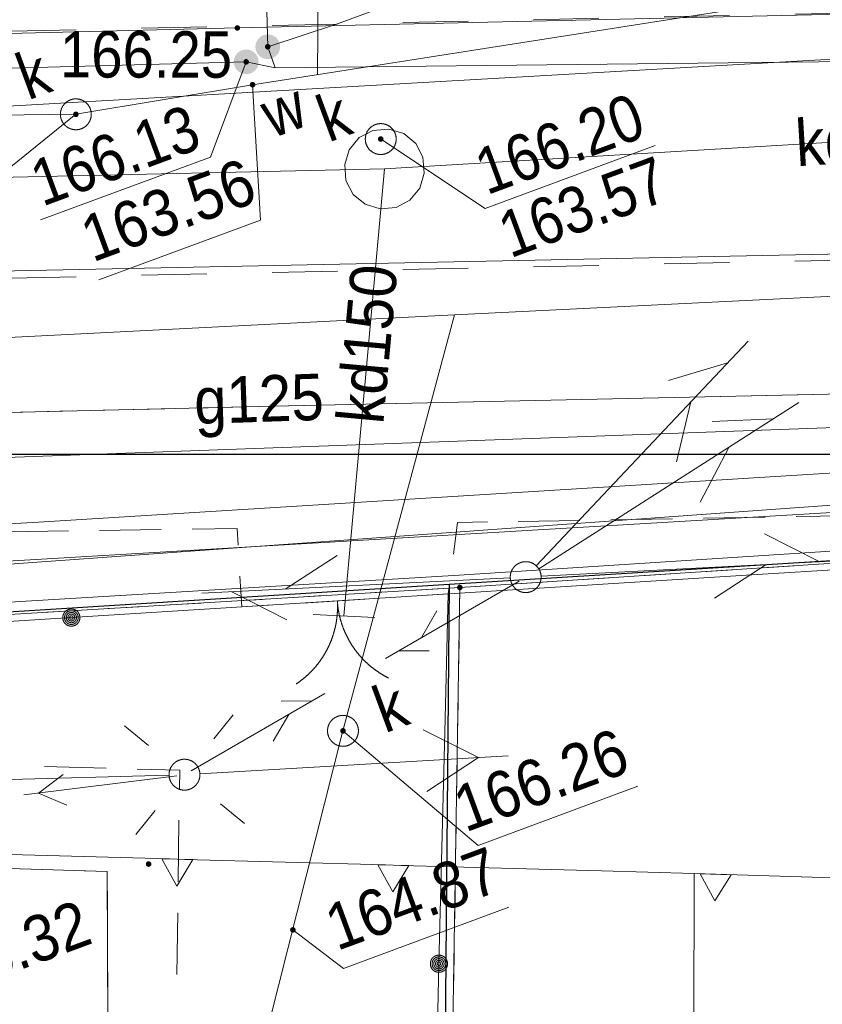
# Model space of a CAD drawing. Header units: millimetres. Extents: x -1155795 to 240441, y -422828 to 463730.
# Tile 25 of 66: x -7085 to 5912, y -33319 to -17376. Entities that reach past the tile are written whole.
import ezdxf
from ezdxf.xclip import XClip

# ---------------------------------------------------------------- set-up
doc = ezdxf.new("R2010")
doc.units = ezdxf.units.MM
doc.header["$MEASUREMENT"] = 0
doc.header["$XCLIPFRAME"] = 0
for name, pattern in [('Dashed', [2116.666667, 1058.333333, -1058.333333]), ('Dashed 1_500', [1000, 500, -500]), ('Wipeout_Contour', [1000, 0, -1000])]:
    doc.linetypes.add(name, pattern=pattern)
for name, color, linetype in [('00 PZT MAPA', 7, 'Continuous'), ('Sycow_7_203-punkt graniczny', 7, 'Continuous'), ('Sycow_7_punkt wysokościowy sztuczny', 7, 'Continuous'), ('Sycow_7_RTPW02 - Punkt wysokościowy sztuczny', 7, 'Continuous'), ('Sycow_7_SUPS01_K - Punkt o określonej wysokości urządzenia', 7, 'Continuous'), ('Sycow_7_SUPS01_W - Punkt o określonej wysokości urządzenia', 7, 'Continuous'), ('Sycow_7_SUUS22_K - Właz okrągły', 7, 'Continuous'), ('Sycow_7_SUUS25_W - Zasuwa lub zawór', 7, 'Continuous')]:
    doc.layers.add(name, color=color, linetype=linetype)
for name, color, linetype, lineweight, true_color in [('0_Nr_pióra__58', 7, 'Continuous', 13, 0xdf0000), ('0_Nr_pióra__99', 7, 'Continuous', 0, 0xaad2ff), ('Sycow_7_PZT_RT - Linia rozgraniczająca_Nr_pióra__252', 7, 'Continuous', 18, 0x929292)]:
    doc.layers.add(name, color=color, linetype=linetype, lineweight=lineweight, true_color=true_color)
for name, color, linetype, lineweight in [('Annotation - Label_Nr_pióra__85', 7, 'Continuous', 13), ('Nowe_0_Nr_pióra__27', 7, 'Continuous', 25), ('Sycow_7_218-kontur użytku gruntowego_Nr_pióra__3', 3, 'Continuous', 18), ('Sycow_7_219-działka ewidencyjna_Nr_pióra__7', 7, 'Continuous', 18), ('Sycow_7_312-budynek ewidencyjny_Nr_pióra__7', 7, 'Continuous', 18), ('Sycow_7_@Wywiad_Nr_pióra__34', 34, 'Continuous', 18), ('Sycow_7_@Wywiad_Nr_pióra__5', 5, 'Continuous', 18), ('Sycow_7_brama (linia) - symbol_Nr_pióra__7', 7, 'Continuous', 18), ('Sycow_7_brama (linia)_Nr_pióra__7', 7, 'Continuous', 18), ('Sycow_7_chodnik (powierzchnia)_Nr_pióra__7', 7, 'Continuous', 18), ('Sycow_7_krawężnik (linia)_Nr_pióra__7', 7, 'Continuous', 18), ('Sycow_7_KTKR - Krawężnik_Nr_pióra__7', 7, 'Continuous', 18), ('Sycow_7_ogrodzenie trwałe (linia)_Nr_pióra__7', 7, 'Continuous', 18), ('Sycow_7_Oś ulicy_Nr_pióra__5', 5, 'Continuous', 18), ('Sycow_7_przewód gazowy (linia)-Atr1_Nr_pióra__7', 7, 'Continuous', 18), ('Sycow_7_przewód gazowy (linia)_Nr_pióra__40', 40, 'Continuous', 18), ('Sycow_7_przewód kanalizacyjny (linia)-Atr1_Nr_pióra__34', 34, 'Continuous', 18), ('Sycow_7_przewód kanalizacyjny (linia)_Nr_pióra__34', 34, 'Continuous', 18), ('Sycow_7_przewód telekomunikacyjny (linia)_Nr_pióra__30', 30, 'Continuous', 18), ('Sycow_7_przewód wodociągowy (linia)_Nr_pióra__5', 5, 'Continuous', 18), ('Sycow_7_punkt o określonej wysokości (sieć kanalizacyjna)-Atr2_Nr_pióra__34', 34, 'Continuous', 18), ('Sycow_7_punkt o określonej wysokości (sieć kanalizacyjna)-Atr2_Nr_pióra__7', 7, 'Continuous', 18), ('Sycow_7_punkt o określonej wysokości (sieć kanalizacyjna)_Nr_pióra__34', 34, 'Continuous', 18), ('Sycow_7_punkt wysokościowy sztuczny-Atr2_Nr_pióra__7', 7, 'Continuous', 18), ('Sycow_7_PZT_NLZ - Nieprzekraczalna linia zabudowy_Nr_pióra__7', 7, 'Continuous', 18), ('Sycow_7_RTPW02_O - Punkt wysokościowy sztuczny_Nr_pióra__7', 7, 'Continuous', 18), ('Sycow_7_studzienka - przewód kanalizacyjny (powierzchnia)_Nr_pióra__34', 34, 'Continuous', 18), ('Sycow_7_studzienka okrągła - przewód kanalizacyjny (punkt)-Atr17_Nr_pióra__34', 34, 'Continuous', 18), ('Sycow_7_studzienka okrągła - przewód kanalizacyjny (punkt)_Nr_pióra__34', 34, 'Continuous', 18), ('Sycow_7_SUPE04 - Przewód elektroenergetyczny niskiego napięcia_Nr_pióra__1', 1, 'Continuous', 18), ('Sycow_7_SUPK - Przewód kanalizacyjny_Nr_pióra__36', 36, 'Continuous', 18), ('Sycow_7_SUPS01_K - Punkt o określonej wysokości urządzenia_Nr_pióra__7', 7, 'Continuous', 18), ('Sycow_7_SUPS01_K_O - Punkt o określonej wysokości urządzenia - rzędna dołu_Nr_pióra__36', 36, 'Continuous', 18), ('Sycow_7_SUPS01_K_O - Punkt o określonej wysokości urządzenia - rzędna góry_Nr_pióra__36', 36, 'Continuous', 18), ('Sycow_7_SUPS01_W - Punkt o określonej wysokości urządzenia_Nr_pióra__7', 7, 'Continuous', 18), ('Sycow_7_SUPS01_W_O - Punkt o określonej wysokości urządzenia - rzędna góry_Nr_pióra__5', 5, 'Continuous', 18), ('Sycow_7_SUPT01 - Przewód telekomunikacyjny napowietrzny_Nr_pióra__30', 30, 'Continuous', 18), ('Sycow_7_SUSM01 - Latarnia_Nr_pióra__7', 7, 'Continuous', 18), ('Sycow_7_SUSM04_T - Słup_Nr_pióra__7', 7, 'Continuous', 18), ('Sycow_7_SUUS15_K - Studzienka - przewód kanalizacyjny_Nr_pióra__36', 36, 'Continuous', 18), ('Sycow_7_SUUS15_K - Studzienka okrągła - przewód kanalizacyjny_Nr_pióra__36', 36, 'Continuous', 18), ('Sycow_7_SUUS22_K - Właz - opis_Nr_pióra__7', 7, 'Continuous', 18), ('Sycow_7_SUUS22_K - Właz okrągły_Nr_pióra__7', 7, 'Continuous', 18), ('Sycow_7_SUUS25_W - Zasuwa lub zawór - opis_Nr_pióra__7', 7, 'Continuous', 18), ('Sycow_7_wylot kanału (punkt)_Nr_pióra__7', 7, 'Continuous', 18)]:
    doc.layers.add(name, color=color, linetype=linetype, lineweight=lineweight)
doc.styles.add('STYL_AUTOMATYCZNY_5', font='txt', dxfattribs={"width": 0.9})
doc.styles.add('STYL_AUTOMATYCZNY_6', font='txt', dxfattribs={"width": 0.87})
doc.dimstyles.new('STYL_AUTOMATYCZNY__1', dxfattribs={"dimtxt": 0.18, "dimasz": 456, "dimexe": 0.18, "dimexo": 0.0625, "dimgap": 0, "dimtad": 0, "dimtih": 1, "dimtoh": 1, "dimdec": 4, "dimzin": 0, "dimdsep": 46, "dimcen": 0.09, "dimadec": 0, "dimazin": 0, "dimtfac": 1, "dimtdec": 4, "dimtmove": 0, "dimatfit": 3, "dimldrblk": 'ARROWHEAD_11', "dimfxl": 0, "dimtolj": 1, "dimtzin": 0, "dimarcsym": 0})

# ---------------------------------------------------------------- blocks, each defined once
blk = doc.blocks.new('Rysunek_1_7', base_point=(14567, -19307))
at = {"layer": 'Sycow_7_203-punkt graniczny', "linetype": 'Continuous', "lineweight": 0, "true_color": 0x000000}
blk.add_hatch(color=178, dxfattribs=at).paths.add_polyline_path([(84, -26554, 1), (0, -26586, 1)])
at = {"layer": 'Sycow_7_punkt o określonej wysokości (sieć kanalizacyjna)_Nr_pióra__34', "linetype": 'Continuous', "lineweight": 18}
for points in [[(-3271, -18413, 1), (-3356, -18444, 1)], [(-1807, -28876, 1), (-1892, -28907, 1)], [(-2619, -32098, 1), (-2703, -32129, 1)]]:
    blk.add_hatch(color=34, dxfattribs=at).paths.add_polyline_path(points)
at = {"layer": 'Sycow_7_punkt wysokościowy sztuczny', "linetype": 'Continuous', "lineweight": 0, "true_color": 0x000000}
blk.add_hatch(color=178, dxfattribs=at).paths.add_polyline_path([(-4954, -31032, 1), (-5039, -31064, 1)])
at = {"layer": 'Sycow_7_RTPW02 - Punkt wysokościowy sztuczny', "linetype": 'Continuous', "lineweight": 0, "true_color": 0x000000}
blk.add_hatch(color=178, dxfattribs=at).paths.add_polyline_path([(-3518, -17494, 1), (-3602, -17526, 1)])
at = {"layer": 'Sycow_7_SUPS01_K - Punkt o określonej wysokości urządzenia', "linetype": 'Continuous', "lineweight": 0, "true_color": 0x000000}
blk.add_hatch(color=178, dxfattribs=at).paths.add_polyline_path([(-6133, -18892, 1), (-6217, -18924, 1)])
at = {"layer": 'Sycow_7_SUPS01_W - Punkt o określonej wysokości urządzenia', "linetype": 'Continuous', "lineweight": 0, "true_color": 0x000000}
for points in [[(-3026, -17798, 1), (-3110, -17830, 1)], [(-3374, -18043, 1), (-3459, -18074, 1)]]:
    blk.add_hatch(color=178, dxfattribs=at).paths.add_polyline_path(points)
at = {"layer": 'Sycow_7_SUUS25_W - Zasuwa lub zawór', "linetype": 'Continuous', "lineweight": 0, "true_color": 0x000000}
for points in [[(-2880, -17745, 1), (-3255, -17883, 1)], [(-3229, -17989, 1), (-3604, -18128, 1)]]:
    blk.add_hatch(color=178, dxfattribs=at).paths.add_polyline_path(points)
at = {"layer": 'Sycow_7_218-kontur użytku gruntowego_Nr_pióra__3', "color": 3, "linetype": 'Continuous', "lineweight": 18}
for p, q in [((3959, -26317), (4458, -26284)), ((4458, -26284), (3959, -26317)), ((4957, -26252), (5456, -26220)), ((5456, -26220), (4957, -26252)), ((1963, -26446), (2462, -26413)), ((2462, -26413), (1963, -26446)), ((2961, -26381), (3460, -26349)), ((3460, -26349), (2961, -26381)), ((-660, -26612), (42, -26570)), ((42, -26570), (-660, -26612)), ((42, -26570), (36, -26936)), ((36, -26936), (42, -26570)), ((42, -26570), (466, -26542)), ((466, -26542), (42, -26570)), ((965, -26510), (1464, -26478)), ((1464, -26478), (965, -26510)), ((-3655, -26792), (-3156, -26762)), ((-3156, -26762), (-3655, -26792)), ((-2657, -26732), (-2158, -26702)), ((-2158, -26702), (-2657, -26732)), ((-1659, -26672), (-1160, -26642)), ((-1160, -26642), (-1659, -26672)), ((-6650, -26972), (-6151, -26942)), ((-6151, -26942), (-6650, -26972)), ((-5651, -26912), (-5152, -26882)), ((-5152, -26882), (-5651, -26912)), ((-4653, -26852), (-4154, -26822)), ((-4154, -26822), (-4653, -26852)), ((29, -27436), (21, -27936)), ((21, -27936), (29, -27436)), ((13, -28436), (5, -28936)), ((5, -28936), (13, -28436)), ((-3, -29436), (-10, -29936)), ((-10, -29936), (-3, -29436)), ((-18, -30435), (-26, -30935)), ((-26, -30935), (-18, -30435)), ((-34, -31435), (-41, -31935)), ((-41, -31935), (-34, -31435)), ((-49, -32435), (-57, -32935)), ((-57, -32935), (-49, -32435))]:
    blk.add_line(p, q, dxfattribs=at)
at = {"layer": 'Sycow_7_219-działka ewidencyjna_Nr_pióra__7', "color": 7, "linetype": 'Continuous', "lineweight": 18}
for p, q in [((42, -26570), (20350, -25257)), ((-19830, -27764), (42, -26570)), ((-537, -63797), (42, -26570))]:
    blk.add_line(p, q, dxfattribs=at)
at = {"layer": 'Sycow_7_312-budynek ewidencyjny_Nr_pióra__7', "color": 7, "linetype": 'Continuous', "lineweight": 18}
for p, q in [((-16770, -30844), (-5666, -31168)), ((-5666, -31168), (-5636, -38163)), ((3817, -39845), (3836, -31201)), ((3836, -31201), (8476, -31349))]:
    blk.add_line(p, q, dxfattribs=at)
at = {"layer": 'Sycow_7_@Wywiad_Nr_pióra__34', "color": 34, "linetype": 'Continuous', "lineweight": 18}
for p, q in [((-3314, -18429), (-6175, -18908)), ((-6175, -18908), (-9245, -18940))]:
    blk.add_line(p, q, dxfattribs=at)
at = {"layer": 'Sycow_7_@Wywiad_Nr_pióra__34', "color": 34, "linetype": 'Continuous', "lineweight": 18, "flags": 128}
blk.add_lwpolyline([(56160, -12009), (32852, -13422), (4921, -17139), (-3314, -18429)], dxfattribs=at)
at = {"layer": 'Sycow_7_@Wywiad_Nr_pióra__5', "color": 5, "linetype": 'Continuous', "lineweight": 18}
for p, q in [((-3417, -18058), (-17422, -18427)), ((-2946, -18154), (-3417, -18058))]:
    blk.add_line(p, q, dxfattribs=at)
at = {"layer": 'Sycow_7_@Wywiad_Nr_pióra__5', "color": 5, "linetype": 'Continuous', "lineweight": 18, "flags": 128}
blk.add_lwpolyline([(-2946, -18154), (-3068, -17814), (-3183, -13539), (-3335, -10450)], dxfattribs=at)
at = {"layer": 'Sycow_7_brama (linia) - symbol_Nr_pióra__7', "color": 7, "linetype": 'Continuous', "lineweight": 18}
for centre, start, end in [((-3438, -26882), 303.636, 3.636), ((-444, -26692), 183.636, 243.636)]:
    blk.add_arc(centre, 1500, start, end, dxfattribs=at)
at = {"layer": 'Sycow_7_brama (linia)_Nr_pióra__7', "color": 7, "linetype": 'Continuous', "lineweight": 18}
blk.add_line((-394, -26689), (-3488, -26885), dxfattribs=at)
at = {"layer": 'Sycow_7_chodnik (powierzchnia)_Nr_pióra__7', "color": 7, "linetype": 'Continuous', "lineweight": 18}
for p, q in [((-234, -23575), (-1234, -23597)), ((1265, -23543), (265, -23565)), ((2765, -23510), (1765, -23532)), ((4264, -23478), (3265, -23500)), ((5764, -23445), (4764, -23467)), ((-6233, -23711), (-7233, -23735)), ((-4733, -23676), (-5733, -23700)), ((-3234, -23641), (-4233, -23664)), ((-1734, -23608), (-2734, -23630)), ((989, -25500), (1988, -25483)), ((2488, -25474), (3488, -25457)), ((3988, -25448), (4988, -25431)), ((5488, -25422), (6488, -25404)), ((-7291, -25670), (-6292, -25654)), ((-5792, -25647), (-4792, -25631)), ((-2492, -26821), (-1494, -26758)), ((-5683, -29496), (-6683, -29468)), ((-4519, -31337), (-4505, -30338)), ((-7541, -31113), (-6541, -31143)), ((-4541, -32837), (-4526, -31837)), ((-5662, -32293), (-5657, -33293))]:
    blk.add_line(p, q, dxfattribs=at)
at = {"layer": 'Sycow_7_chodnik (powierzchnia)_Nr_pióra__7', "color": 7, "linetype": 'Continuous', "lineweight": 18, "flags": 128}
for points in [[(-4292, -25624), (-3565, -25613), (-3548, -25885)], [(-62, -26029), (4, -25518), (489, -25509)], [(-3518, -26384), (-3488, -26885), (-2991, -26853)], [(-995, -26726), (-144, -26671), (-126, -26525)], [(-4497, -29838), (-4493, -29529), (-5183, -29510)], [(-6041, -31157), (-5666, -31168), (-5664, -31793)]]:
    blk.add_lwpolyline(points, dxfattribs=at)
at = {"layer": 'Sycow_7_krawężnik (linia)_Nr_pióra__7', "color": 7, "linetype": 'Continuous', "lineweight": 18, "flags": 128}
blk.add_lwpolyline([(113556, -22974), (108833, -22832), (87103, -22262), (62467, -21936), (49262, -22272), (35935, -22653), (29917, -22837), (10745, -23338), (-2975, -23635), (-15947, -23939), (-24806, -24115), (-45149, -24410), (-67674, -23289), (-80254, -22221), (-81968, -22041)], dxfattribs=at)
at = {"layer": 'Sycow_7_KTKR - Krawężnik_Nr_pióra__7', "color": 7, "linetype": 'Continuous', "lineweight": 18, "flags": 128}
blk.add_lwpolyline([(-68735, -17061), (-59085, -17780), (-48117, -18216), (-41047, -18294), (-27213, -18013), (-16422, -17825), (-3560, -17510), (17409, -17028), (30449, -16793)], dxfattribs=at)
at = {"layer": 'Sycow_7_ogrodzenie trwałe (linia)_Nr_pióra__7', "color": 7, "linetype": 'Continuous', "lineweight": 18}
for p, q in [((8601, -26130), (4858, -26362)), ((4858, -26362), (-394, -26689)), ((-201, -28913), (-144, -26671)), ((-3488, -26885), (-6248, -27057)), ((-6248, -27057), (-9991, -27291)), ((-6248, -27057), (-6248, -27057)), ((-6221, -27056), (-6221, -27056)), ((-6193, -27054), (-6193, -27054)), ((-6165, -27052), (-6165, -27052)), ((-6138, -27051), (-6137, -27051)), ((-6110, -27049), (-6110, -27049)), ((-296, -32662), (-201, -28913)), ((-392, -36411), (-296, -32662)), ((-296, -32662), (-296, -32662)), ((-300, -32801), (-300, -32801)), ((-299, -32745), (-298, -32745)), ((-299, -32773), (-299, -32773)), ((-298, -32717), (-298, -32717)), ((-297, -32690), (-297, -32690))]:
    blk.add_line(p, q, dxfattribs=at)
for centre, radius in [((-6248, -27057), 139), ((-6248, -27057), 111), ((-6248, -27057), 83.3), ((-6248, -27057), 55.6), ((-6248, -27057), 27.8), ((-296, -32662), 139), ((-296, -32662), 111), ((-296, -32662), 83.3), ((-296, -32662), 55.6), ((-296, -32662), 27.8)]:
    blk.add_circle(centre, radius, dxfattribs=at)
at = {"layer": 'Sycow_7_przewód gazowy (linia)_Nr_pióra__40', "color": 40, "linetype": 'Continuous', "lineweight": 18, "flags": 128}
blk.add_lwpolyline([(-81489, -23333), (-74473, -24441), (-65760, -24905), (-47998, -26998), (-35625, -27151), (-6779, -25513), (14559, -24191), (20451, -23054), (48781, -22183), (76948, -21906), (87474, -22199), (101858, -22887)], dxfattribs=at)
at = {"layer": 'Sycow_7_przewód kanalizacyjny (linia)_Nr_pióra__34', "color": 34, "linetype": 'Continuous', "lineweight": 18}
for p, q in [((-1177, -19792), (-46690, -20798)), ((-1835, -27030), (-1177, -19792)), ((14657, -20999), (-17699, -21654))]:
    blk.add_line(p, q, dxfattribs=at)
at = {"layer": 'Sycow_7_przewód kanalizacyjny (linia)_Nr_pióra__34', "color": 34, "linetype": 'Continuous', "lineweight": 18, "flags": 128}
for points in [[(-49148, -24843), (-35682, -24090), (-22535, -23338), (-17463, -23039), (-46, -22156), (15328, -21400), (38814, -20147)], [(-4971, -41254), (-1850, -28891), (-46, -22156)]]:
    blk.add_lwpolyline(points, dxfattribs=at)
at = {"layer": 'Sycow_7_przewód telekomunikacyjny (linia)_Nr_pióra__30', "color": 30, "linetype": 'Continuous', "lineweight": 18, "flags": 128}
blk.add_lwpolyline([(-78215, -25337), (-49168, -27527), (-40208, -27792), (-26117, -27256), (10823, -25073)], dxfattribs=at)
at = {"layer": 'Sycow_7_przewód wodociągowy (linia)_Nr_pióra__5', "color": 5, "linetype": 'Continuous', "lineweight": 18, "flags": 128}
for points in [[(111297, -16871), (105226, -16777), (92259, -16546), (87840, -16476), (87387, -16462), (77182, -16231), (58880, -15704), (58343, -15721), (48019, -15545), (32838, -17572), (31358, -17779), (29957, -17797), (14652, -17961), (-2946, -18154)], [(56731, -21074), (56633, -21558), (53002, -21889), (48325, -21872), (31301, -21714), (29257, -22097), (21060, -23373), (13886, -24675), (-7481, -26210), (-16440, -26840), (-28419, -27778), (-36529, -28051), (-47880, -28009), (-55848, -27771), (-67336, -27130), (-74089, -25248), (-81033, -24565)]]:
    blk.add_lwpolyline(points, dxfattribs=at)
at = {"layer": 'Sycow_7_punkt o określonej wysokości (sieć kanalizacyjna)-Atr2_Nr_pióra__7', "color": 7, "linetype": 'Continuous', "lineweight": 18, "flags": 128}
for points in [[(-3314, -18429), (-3185, -20620), (-5801, -21589)], [(-1850, -28891), (339, -30747), (2926, -29789)], [(-2661, -32114), (-1843, -32738), (838, -31746)]]:
    blk.add_lwpolyline(points, dxfattribs=at)
at = {"layer": 'Sycow_7_PZT_NLZ - Nieprzekraczalna linia zabudowy_Nr_pióra__7', "color": 7, "linetype": 'Continuous', "lineweight": 18}
for p, q in [((-7907, -30876), (-4658, -30966)), ((-4658, -30966), (-4408, -30972)), ((-4408, -30972), (-1159, -31062)), ((-1159, -31062), (-909, -31069)), ((-909, -31069), (2339, -31159)), ((2339, -31159), (3836, -31201)), ((3836, -31201), (4532, -31223)), ((4532, -31223), (7780, -31326))]:
    blk.add_line(p, q, dxfattribs=at)
at = {"layer": 'Sycow_7_PZT_NLZ - Nieprzekraczalna linia zabudowy_Nr_pióra__7', "color": 7, "linetype": 'Continuous', "lineweight": 18, "flags": 128}
for points in [[(-4783, -30962), (-4283, -30976), (-4542, -31404)], [(-1284, -31059), (-785, -31073), (-1044, -31500)], [(3934, -31204), (4434, -31220), (4173, -31646)]]:
    blk.add_lwpolyline(points, close=True, dxfattribs=at)
at = {"layer": 'Sycow_7_PZT_RT - Linia rozgraniczająca_Nr_pióra__252', "color": 252, "linetype": 'Continuous', "lineweight": 18, "true_color": 0x929292, "flags": 128}
blk.add_lwpolyline([(-69413, -27188), (-57683, -28629), (-39732, -28747), (-23839, -27797), (-19841, -27565), (30, -26370), (20336, -25057), (40462, -23652), (60827, -22726), (85533, -23424)], dxfattribs=at)
at = {"layer": 'Sycow_7_studzienka okrągła - przewód kanalizacyjny (punkt)_Nr_pióra__34', "color": 34, "linetype": 'Continuous', "lineweight": 18}
blk.add_circle((-1850, -28891), 250, dxfattribs=at)
at = {"layer": 'Sycow_7_SUPE04 - Przewód elektroenergetyczny niskiego napięcia_Nr_pióra__1', "color": 1, "linetype": 'Continuous', "lineweight": 18}
for p, q in [((342, -29324), (-551, -28876)), ((-4166, -29587), (825, -29296)), ((-493, -29874), (342, -29324)), ((-4666, -29608), (-9664, -29742)), ((-4540, -29617), (-7020, -29928)), ((-6382, -29596), (-6780, -29898)), ((-6780, -29898), (-6319, -30092))]:
    blk.add_line(p, q, dxfattribs=at)
at = {"layer": 'Sycow_7_SUPK - Przewód kanalizacyjny_Nr_pióra__36', "color": 36, "linetype": 'Continuous', "lineweight": 18, "flags": 128}
blk.add_lwpolyline([(-2462, -9464), (-2198, -9851), (-2262, -18264)], dxfattribs=at)
at = {"layer": 'Sycow_7_SUPS01_K - Punkt o określonej wysokości urządzenia_Nr_pióra__7', "color": 7, "linetype": 'Continuous', "lineweight": 18, "flags": 128}
blk.add_lwpolyline([(-10501, -21192), (-7748, -20173), (-6175, -18908)], dxfattribs=at)
at = {"layer": 'Sycow_7_SUPS01_W - Punkt o określonej wysokości urządzenia_Nr_pióra__7', "color": 7, "linetype": 'Continuous', "lineweight": 18, "flags": 128}
for points in [[(817, -16421), (-1937, -17441), (-3068, -17814)], [(-6746, -20619), (-3993, -19600), (-3417, -18058)]]:
    blk.add_lwpolyline(points, dxfattribs=at)
at = {"layer": 'Sycow_7_SUPT01 - Przewód telekomunikacyjny napowietrzny_Nr_pióra__30', "color": 30, "linetype": 'Continuous', "lineweight": 18}
for p, q in [((1281, -26220), (4709, -22580)), ((4377, -22933), (3419, -23220)), ((1320, -26267), (5534, -23576)), ((3553, -24536), (3783, -23563)), ((5126, -23837), (4127, -23881)), ((3935, -25190), (4396, -24303)), ((5869, -26155), (4978, -25701)), ((-1946, -26054), (-2786, -26596)), ((1359, -26389), (6352, -26130)), ((4165, -26744), (5004, -26200)), ((859, -26414), (-4134, -26664)), ((1001, -26465), (-1162, -27717)), ((-3651, -26640), (-2761, -27096)), ((-329, -26946), (-578, -27379)), ((-953, -27596), (-453, -27596)), ((-4307, -29539), (-2144, -28286)), ((-2353, -28407), (-2853, -28408)), ((-2978, -29058), (-2728, -28624))]:
    blk.add_line(p, q, dxfattribs=at)
at = {"layer": 'Sycow_7_SUSM01 - Latarnia_Nr_pióra__7', "color": 7, "linetype": 'Continuous', "lineweight": 18}
for p, q in [((-3942, -29020), (-3626, -28632)), ((-5385, -28812), (-4997, -29128)), ((-3834, -30075), (-3446, -30391)), ((-5205, -30571), (-4889, -30183))]:
    blk.add_line(p, q, dxfattribs=at)
blk.add_circle((-4416, -29601), 250, dxfattribs=at)
at = {"layer": 'Sycow_7_SUSM04_T - Słup_Nr_pióra__7', "color": 7, "linetype": 'Continuous', "lineweight": 18}
blk.add_circle((1109, -26402), 250, dxfattribs=at)
at = {"layer": 'Sycow_7_SUUS15_K - Studzienka okrągła - przewód kanalizacyjny_Nr_pióra__36', "color": 36, "linetype": 'Continuous', "lineweight": 18}
blk.add_circle((-6175, -18908), 250, dxfattribs=at)
at = {"layer": 'Sycow_7_wylot kanału (punkt)_Nr_pióra__7', "color": 7, "linetype": 'Continuous', "lineweight": 18}
blk.add_line((-2334, -27007), (-1335, -27054), dxfattribs=at)
at = {"layer": 'Sycow_7_przewód gazowy (linia)-Atr1_Nr_pióra__7', "color": 7, "linetype": 'Continuous', "lineweight": 18, "insert": (-4239, -24151), "char_height": 750, "attachment_point": 7, "rotation": 1.965, "style": 'STYL_AUTOMATYCZNY_5'}
blk.add_mtext('\\A1;{\\pql;\\fArial|b0|i0|c0|p0;\\W0.900000;g125}', dxfattribs=at)
at = {"layer": 'Sycow_7_przewód kanalizacyjny (linia)-Atr1_Nr_pióra__34', "color": 34, "linetype": 'Continuous', "lineweight": 18, "char_height": 750, "attachment_point": 4, "style": 'STYL_AUTOMATYCZNY_5'}
for s, insert, rotation in [('\\A1;{\\pql;\\fArial|b0|i0|c0|p0;\\W0.900000;kd800}', (5478, -19380), 3.431), ('\\A1;{\\pql;\\fArial|b0|i0|c0|p0;\\W0.900000;kd150}', (-1567, -23906), 84.81)]:
    blk.add_mtext(s, dxfattribs=dict(at, insert=insert, rotation=rotation))
at = {"layer": 'Sycow_7_punkt o określonej wysokości (sieć kanalizacyjna)-Atr2_Nr_pióra__34', "color": 34, "linetype": 'Continuous', "lineweight": 18, "char_height": 750, "attachment_point": 7, "rotation": 20.318, "style": 'STYL_AUTOMATYCZNY_5'}
for s, insert in [('\\A1;{\\pql;\\fArial|b0|i0|c0|p0;\\W0.900000;163.56}', (-5901, -21319)), ('\\A1;{\\pql;\\fArial|b0|i0|c0|p0;\\W0.900000;166.26}', (135, -30549)), ('\\A1;{\\pql;\\fArial|b0|i0|c0|p0;\\W0.900000;164.87}', (-1943, -32468))]:
    blk.add_mtext(s, dxfattribs=dict(at, insert=insert))
at = {"layer": 'Sycow_7_punkt wysokościowy sztuczny-Atr2_Nr_pióra__7', "color": 7, "linetype": 'Continuous', "lineweight": 18, "insert": (-8570, -33329), "char_height": 750, "attachment_point": 7, "rotation": 20.318, "style": 'STYL_AUTOMATYCZNY_5'}
blk.add_mtext('\\A1;{\\pql;\\fArial|b0|i0|c0|p0;\\W0.900000;166.32}', dxfattribs=at)
at = {"layer": 'Sycow_7_RTPW02_O - Punkt wysokościowy sztuczny_Nr_pióra__7', "color": 7, "linetype": 'Continuous', "lineweight": 18, "insert": (-6433, -18322), "char_height": 750, "attachment_point": 7, "rotation": 359.9146, "style": 'STYL_AUTOMATYCZNY_6'}
blk.add_mtext('\\A1;{\\pql;\\fArial|b0|i0|c0|p0;\\W0.870000;166.25}', dxfattribs=at)
at = {"layer": 'Sycow_7_studzienka okrągła - przewód kanalizacyjny (punkt)-Atr17_Nr_pióra__34', "color": 34, "linetype": 'Continuous', "lineweight": 18, "insert": (-1176, -28935), "char_height": 750, "attachment_point": 7, "rotation": 20.318, "style": 'STYL_AUTOMATYCZNY_5'}
blk.add_mtext('\\A1;{\\pql;\\fArial|b0|i0|c0|p0;\\W0.900000;k}', dxfattribs=at)
at = {"layer": 'Sycow_7_SUPS01_K_O - Punkt o określonej wysokości urządzenia - rzędna dołu_Nr_pióra__36', "color": 36, "linetype": 'Continuous', "lineweight": 18, "insert": (597, -20540), "char_height": 750, "attachment_point": 1, "rotation": 20.318, "style": 'STYL_AUTOMATYCZNY_6'}
blk.add_mtext('\\A1;{\\pql;\\fArial|b0|i0|c0|p0;\\W0.870000;163.57}', dxfattribs=at)
at = {"layer": 'Sycow_7_SUPS01_K_O - Punkt o określonej wysokości urządzenia - rzędna góry_Nr_pióra__36', "color": 36, "linetype": 'Continuous', "lineweight": 18, "insert": (482, -20230), "char_height": 750, "attachment_point": 7, "rotation": 20.318, "style": 'STYL_AUTOMATYCZNY_6'}
blk.add_mtext('\\A1;{\\pql;\\fArial|b0|i0|c0|p0;\\W0.870000;166.20}', dxfattribs=at)
at = {"layer": 'Sycow_7_SUPS01_W_O - Punkt o określonej wysokości urządzenia - rzędna góry_Nr_pióra__5', "color": 5, "linetype": 'Continuous', "lineweight": 18, "insert": (-6715, -20416), "char_height": 750, "attachment_point": 7, "rotation": 20.318, "style": 'STYL_AUTOMATYCZNY_6'}
blk.add_mtext('\\A1;{\\pql;\\fArial|b0|i0|c0|p0;\\W0.870000;166.13}', dxfattribs=at)
at = {"layer": 'Sycow_7_SUUS15_K - Studzienka - przewód kanalizacyjny_Nr_pióra__36', "color": 36, "linetype": 'Continuous', "lineweight": 18, "insert": (-7080, -18333), "char_height": 750, "attachment_point": 4, "rotation": 20.318, "style": 'STYL_AUTOMATYCZNY_6'}
blk.add_mtext('\\A1;{\\pql;\\fArial|b0|i0|c0|p0;\\W0.870000;k}', dxfattribs=at)
at = {"layer": 'Sycow_7_SUUS22_K - Właz - opis_Nr_pióra__7', "color": 7, "linetype": 'Continuous', "lineweight": 18, "insert": (-2214, -19015), "char_height": 750, "attachment_point": 4, "rotation": 20.318, "style": 'STYL_AUTOMATYCZNY_6'}
blk.add_mtext('\\A1;{\\pql;\\fArial|b0|i0|c0|p0;\\W0.870000;k}', dxfattribs=at)
at = {"layer": 'Sycow_7_SUUS25_W - Zasuwa lub zawór - opis_Nr_pióra__7', "color": 7, "linetype": 'Continuous', "lineweight": 18, "insert": (-3126, -18949), "char_height": 750, "attachment_point": 4, "rotation": 20.318, "style": 'STYL_AUTOMATYCZNY_6'}
blk.add_mtext('\\A1;{\\pql;\\fArial|b0|i0|c0|p0;\\W0.870000;w}', dxfattribs=at)
at = {"color": 254, "linetype": 'Wipeout_Contour', "lineweight": 0, "ltscale": 1915639.698356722}
blk.add_wipeout([(-1003, -19222), (-1009, -19207), (-1016, -19193), (-1024, -19179), (-1032, -19166), (-1042, -19154), (-1052, -19142), (-1063, -19130), (-1074, -19120), (-1086, -19110), (-1099, -19101), (-1113, -19092), (-1126, -19085), (-1141, -19078), (-1155, -19073), (-1170, -19068), (-1186, -19064), (-1201, -19061), (-1217, -19059), (-1232, -19059), (-1248, -19059), (-1264, -19060), (-1279, -19062), (-1295, -19065), (-1310, -19069), (-1325, -19074), (-1339, -19080), (-1353, -19087), (-1367, -19095), (-1380, -19103), (-1393, -19112), (-1405, -19123), (-1416, -19133), (-1427, -19145), (-1437, -19157), (-1446, -19170), (-1454, -19183), (-1462, -19197), (-1468, -19211), (-1474, -19226), (-1479, -19241), (-1482, -19256), (-1485, -19272), (-1487, -19287), (-1488, -19303), (-1488, -19319), (-1487, -19334), (-1484, -19350), (-1481, -19365), (-1477, -19380), (-1472, -19395), (-1466, -19410), (-1460, -19424), (-1452, -19438), (-1443, -19451), (-1434, -19464), (-1424, -19476), (-1413, -19487), (-1402, -19498), (-1389, -19507), (-1377, -19517), (-1363, -19525), (-1349, -19532), (-1335, -19539), (-1320, -19545), (-1305, -19549), (-1290, -19553), (-1275, -19556), (-1259, -19558), (-1244, -19559), (-1228, -19558), (-1212, -19557), (-1197, -19555), (-1181, -19552), (-1166, -19548), (-1151, -19543), (-1137, -19537), (-1122, -19530), (-1109, -19523), (-1096, -19514), (-1083, -19505), (-1071, -19495), (-1060, -19484), (-1049, -19472), (-1039, -19460), (-1030, -19447), (-1022, -19434), (-1014, -19420), (-1008, -19406), (-1002, -19391), (-997, -19376), (-993, -19361), (-991, -19345), (-989, -19330), (-988, -19314), (-988, -19298), (-989, -19283), (-991, -19267), (-994, -19252)], dxfattribs=at).dxf.layer = 'Sycow_7_SUUS22_K - Właz okrągły'
at = {"layer": 'Sycow_7_SUPS01_K - Punkt o określonej wysokości urządzenia', "linetype": 'Continuous', "lineweight": 0, "true_color": 0x000000}
blk.add_hatch(color=178, dxfattribs=at).paths.add_polyline_path([(-1196, -19293, 1), (-1280, -19324, 1)])
at = {"layer": 'Sycow_7_Oś ulicy_Nr_pióra__5', "color": 5, "linetype": 'Continuous', "lineweight": 18, "flags": 128}
blk.add_lwpolyline([(-83070, -19065), (-77190, -19753), (-19864, -19492), (59637, -14954), (111023, -16134)], dxfattribs=at)
at = {"layer": 'Sycow_7_przewód gazowy (linia)_Nr_pióra__40', "color": 40, "linetype": 'Continuous', "lineweight": 18, "flags": 128}
blk.add_lwpolyline([(38036, -22941), (21337, -23430), (-21333, -24972), (-30598, -25119), (-34886, -25288), (-47055, -25571), (-51064, -25168), (-50725, -17877), (-70517, -16493), (-71840, -16375), (-84481, -15255)], dxfattribs=at)
at = {"layer": 'Sycow_7_przewód kanalizacyjny (linia)_Nr_pióra__34', "color": 34, "linetype": 'Continuous', "lineweight": 18}
blk.add_line((39236, -17368), (-1177, -19792), dxfattribs=at)
at = {"layer": 'Sycow_7_studzienka - przewód kanalizacyjny (powierzchnia)_Nr_pióra__34', "color": 34, "linetype": 'Continuous', "lineweight": 18, "flags": 128}
blk.add_lwpolyline([(-1488, -20365), (-1686, -20204), (-1801, -19980), (-1822, -19721), (-1751, -19481), (-1590, -19283), (-1366, -19168), (-1107, -19147), (-867, -19218), (-669, -19379), (-554, -19603), (-533, -19862), (-604, -20102), (-765, -20300), (-989, -20415), (-1248, -20436)], close=True, dxfattribs=at)
at = {"layer": 'Sycow_7_SUPS01_K - Punkt o określonej wysokości urządzenia_Nr_pióra__7', "color": 7, "linetype": 'Continuous', "lineweight": 18, "flags": 128}
blk.add_lwpolyline([(3205, -19414), (451, -20434), (-1226, -19314)], dxfattribs=at)
at = {"layer": 'Sycow_7_SUUS22_K - Właz okrągły_Nr_pióra__7', "color": 7, "linetype": 'Continuous', "lineweight": 18}
for p, q in [((-1405, -19123), (-1416, -19133)), ((-1393, -19112), (-1405, -19123)), ((-1380, -19103), (-1393, -19112)), ((-1367, -19095), (-1380, -19103)), ((-1353, -19087), (-1367, -19095)), ((-1339, -19080), (-1353, -19087)), ((-1325, -19074), (-1339, -19080)), ((-1310, -19069), (-1325, -19074)), ((-1295, -19065), (-1310, -19069)), ((-1279, -19062), (-1295, -19065)), ((-1264, -19060), (-1279, -19062)), ((-1248, -19059), (-1264, -19060)), ((-1232, -19059), (-1248, -19059)), ((-1217, -19059), (-1232, -19059)), ((-1201, -19061), (-1217, -19059)), ((-1186, -19064), (-1201, -19061)), ((-1170, -19068), (-1186, -19064)), ((-1155, -19073), (-1170, -19068)), ((-1141, -19078), (-1155, -19073)), ((-1126, -19085), (-1141, -19078)), ((-1113, -19092), (-1126, -19085)), ((-1099, -19101), (-1113, -19092)), ((-1086, -19110), (-1099, -19101)), ((-1074, -19120), (-1086, -19110)), ((-1063, -19130), (-1074, -19120)), ((-1052, -19142), (-1063, -19130)), ((-1487, -19287), (-1488, -19303)), ((-1485, -19272), (-1487, -19287)), ((-1482, -19256), (-1485, -19272)), ((-1479, -19241), (-1482, -19256)), ((-1474, -19226), (-1479, -19241)), ((-1468, -19211), (-1474, -19226)), ((-1462, -19197), (-1468, -19211)), ((-1454, -19183), (-1462, -19197)), ((-1446, -19170), (-1454, -19183)), ((-1437, -19157), (-1446, -19170)), ((-1427, -19145), (-1437, -19157)), ((-1416, -19133), (-1427, -19145)), ((-1042, -19154), (-1052, -19142)), ((-1032, -19166), (-1042, -19154)), ((-1024, -19179), (-1032, -19166)), ((-1016, -19193), (-1024, -19179)), ((-1009, -19207), (-1016, -19193)), ((-1003, -19222), (-1009, -19207)), ((-994, -19252), (-1003, -19222)), ((-991, -19267), (-994, -19252)), ((-989, -19283), (-991, -19267)), ((-988, -19298), (-989, -19283)), ((-1488, -19303), (-1488, -19319)), ((-1488, -19319), (-1487, -19334)), ((-1487, -19334), (-1484, -19350)), ((-1484, -19350), (-1481, -19365)), ((-1481, -19365), (-1477, -19380)), ((-1477, -19380), (-1472, -19395)), ((-1472, -19395), (-1466, -19410)), ((-1466, -19410), (-1460, -19424)), ((-1460, -19424), (-1452, -19438)), ((-1452, -19438), (-1443, -19451)), ((-1039, -19460), (-1030, -19447)), ((-1030, -19447), (-1022, -19434)), ((-1022, -19434), (-1014, -19420)), ((-1014, -19420), (-1008, -19406)), ((-1008, -19406), (-1002, -19391)), ((-1002, -19391), (-997, -19376)), ((-997, -19376), (-993, -19361)), ((-993, -19361), (-991, -19345)), ((-991, -19345), (-989, -19330)), ((-989, -19330), (-988, -19314)), ((-988, -19314), (-988, -19298)), ((-1443, -19451), (-1434, -19464)), ((-1434, -19464), (-1424, -19476)), ((-1424, -19476), (-1413, -19487)), ((-1413, -19487), (-1402, -19498)), ((-1402, -19498), (-1389, -19507)), ((-1389, -19507), (-1377, -19517)), ((-1377, -19517), (-1363, -19525)), ((-1363, -19525), (-1349, -19532)), ((-1349, -19532), (-1335, -19539)), ((-1335, -19539), (-1320, -19545)), ((-1320, -19545), (-1305, -19549)), ((-1305, -19549), (-1290, -19553)), ((-1290, -19553), (-1275, -19556)), ((-1275, -19556), (-1259, -19558)), ((-1259, -19558), (-1244, -19559)), ((-1244, -19559), (-1228, -19558)), ((-1228, -19558), (-1212, -19557)), ((-1212, -19557), (-1197, -19555)), ((-1197, -19555), (-1181, -19552)), ((-1181, -19552), (-1166, -19548)), ((-1166, -19548), (-1151, -19543)), ((-1151, -19543), (-1137, -19537)), ((-1137, -19537), (-1122, -19530)), ((-1122, -19530), (-1109, -19523)), ((-1109, -19523), (-1096, -19514)), ((-1096, -19514), (-1083, -19505)), ((-1083, -19505), (-1071, -19495)), ((-1071, -19495), (-1060, -19484)), ((-1060, -19484), (-1049, -19472)), ((-1049, -19472), (-1039, -19460))]:
    blk.add_line(p, q, dxfattribs=at)
blk.add_circle((-1238, -19309), 250, dxfattribs=at)
blk = doc.blocks.new('ARROWHEAD_11')
at = {"color": 0, "linetype": 'Continuous', "lineweight": 0}
blk.add_line((0, 0), (-1, 0), dxfattribs=at)
at = {"color": 0, "linetype": 'Continuous', "lineweight": 0, "const_width": 0.25, "flags": 128}
blk.add_lwpolyline([(-0.125, 0, 1), (0.125, 0, 1)], format="xyb", close=True, dxfattribs=at)

msp = doc.modelspace()

# ---------------------------------------------------------------- block references
at = {"layer": '00 PZT MAPA', "color": 7, "linetype": 'Continuous', "lineweight": 15}
ref = msp.add_blockref('Rysunek_1_7', (14567, -19307), dxfattribs=at)
XClip(ref).set_block_clipping_path([(-38444.7789564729, -141413.2871562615), (134317.2398628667, -77444.9644498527), (67578.7707096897, 102798.5088210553), (-105183.2481096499, 38830.1861146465)])

# ---------------------------------------------------------------- next in the draw order: linework, layer by layer
at = {"layer": '0_Nr_pióra__58', "color": 12, "linetype": 'Dashed', "lineweight": 13, "true_color": 0xdf0000}
for p, q in [((-45320, -18388), (57456, -16156)), ((-45320, -22388), (57456, -20156))]:
    msp.add_line(p, q, dxfattribs=at)
at = {"layer": '0_Nr_pióra__99', "color": 141, "linetype": 'Dashed 1_500', "lineweight": 0, "true_color": 0xaad2ff}
for centre, radius in [((88699, -12696), 150000), ((-56052, -28118), 150000), ((-34105, -15278), 75000)]:
    msp.add_circle(centre, radius, dxfattribs=at)
at = {"layer": 'Nowe_0_Nr_pióra__27', "color": 7, "linetype": 'Continuous', "lineweight": 25}
for points in [[(100773, -24050), (60825, -22921), (40470, -23847), (20346, -25252), (-129, -26520), (-19833, -27759), (-23831, -27992), (-39690, -28867), (-57700, -28824), (-75865, -26593), (-80932, -25970)], [(-129, -26520), (-349, -51428)]]:
    msp.add_lwpolyline(points, dxfattribs=at)

# ---------------------------------------------------------------- next in the draw order: leaders
at = {"layer": 'Annotation - Label_Nr_pióra__85', "color": 7, "linetype": 'Continuous', "lineweight": 13, "annotation_type": 0, "has_hookline": 1, "hookline_direction": 1, "text_width": 16658}
msp.add_leader([(7258, -13689), (7258, -24419), (-32131, -24419)], dimstyle='STYL_AUTOMATYCZNY__1', dxfattribs=at)

doc.saveas('drawing.dxf')
